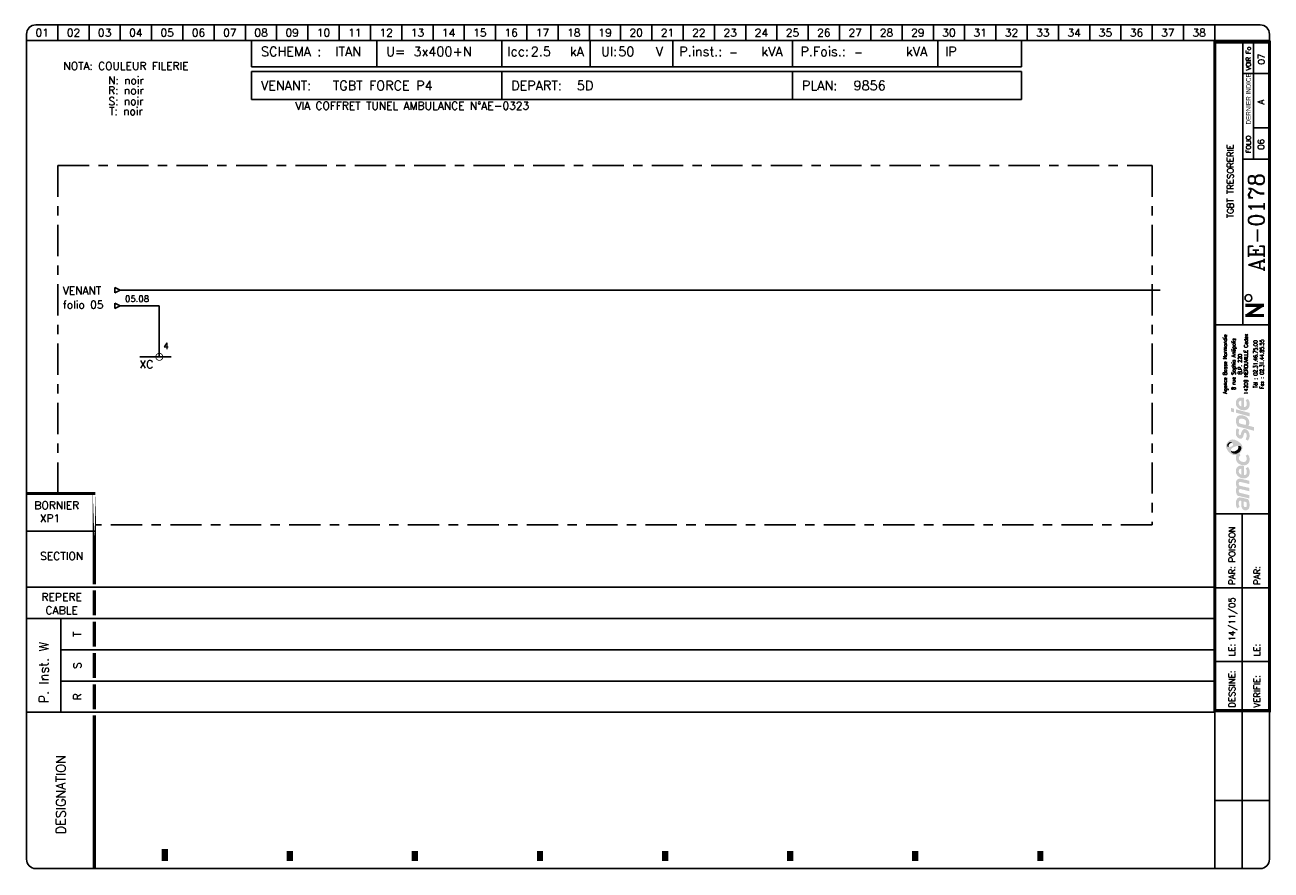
# Model space of a CAD drawing. Header units: millimetres. Extents: x 0 to 398, y -1 to 270.
import ezdxf
from ezdxf.enums import TextEntityAlignment as Align

# ---------------------------------------------------------------- set-up
doc = ezdxf.new("R2010")
doc.units = ezdxf.units.MM
doc.header["$LTSCALE"] = 20
doc.header["$MEASUREMENT"] = 0
doc.linetypes.add('AXES', pattern=[0.95, 0.5, -0.15, 0.15, -0.15])
for name, color, linetype in [('TEXTE', 3, 'Continuous'), ('TRAIAXE', 6, 'AXES'), ('TRAIFIN', 1, 'Continuous'), ('TRAIGROS', 2, 'Continuous'), ('TRAIMOY', 4, 'Continuous')]:
    doc.layers.add(name, color=color, linetype=linetype)
doc.styles.add('ROMANC', font='romanc')
doc.styles.add('ROMANS8', font='ROMANS8.shx')
doc.styles.get("Standard").update_dxf_attribs({"font": 'simplex.shx'})
doc.styles.add('TXT', font='txt', dxfattribs={"width": 0.8})

# ---------------------------------------------------------------- blocks, each defined once
blk = doc.blocks.new('CART')
at = {"layer": 'TEXTE', "color": 7}
for p, q in [((72.02, 264.91), (72.02, 256.49)), ((112.02, 264.91), (112.02, 256.49)), ((152.02, 264.91), (152.02, 256.49)), ((180.26, 264.91), (180.26, 256.49)), ((206.73, 264.91), (206.73, 256.49)), ((244.98, 264.91), (244.98, 256.49)), ((291.46, 264.91), (291.46, 256.49)), ((318.22, 264.91), (318.22, 256.49)), ((318.22, 256.49), (72.02, 256.49)), ((72, 255), (318.25, 255)), ((72, 246), (72, 255)), ((152, 255), (152, 246)), ((245, 255), (245, 246)), ((318.25, 255), (318.25, 246)), ((318.25, 246), (72, 246)), ((11.02, 79.91), (11.02, 49.91))]:
    blk.add_line(p, q, dxfattribs=at)
at = {"layer": 'TEXTE', "color": 7, "const_width": 1}
for points in [[(395.77, 180.16), (389.77, 180.16)], [(390.27, 176.91), (395.27, 180.16)], [(395.77, 176.91), (389.77, 176.91)]]:
    blk.add_lwpolyline(points, dxfattribs=at)
at = {"layer": 'TEXTE', "color": 7}
blk.add_circle((390.78, 182.5), 1.08, dxfattribs=at)
at = {"layer": 'TRAIAXE', "color": 6}
for p, q in [((10.02, 224.91), (360.02, 224.91)), ((10.02, 119.91), (10.02, 224.91)), ((360.02, 224.91), (360.02, 109.91)), ((360.02, 109.91), (22.02, 109.91))]:
    blk.add_line(p, q, dxfattribs=at)
at = {"layer": 'TRAIFIN', "color": 7}
for p, q in [((10.02, 269.91), (10.02, 264.91)), ((20.02, 269.91), (20.02, 264.91)), ((30.02, 269.91), (30.02, 264.91)), ((40.02, 269.91), (40.02, 264.91)), ((50.02, 269.91), (50.02, 264.91)), ((60.02, 269.91), (60.02, 264.91)), ((70.02, 269.91), (70.02, 264.91)), ((80.02, 269.91), (80.02, 264.91)), ((90.02, 269.91), (90.02, 264.91)), ((100.02, 269.91), (100.02, 264.91)), ((110.02, 269.91), (110.02, 264.91)), ((120.02, 269.91), (120.02, 264.91)), ((130.02, 269.91), (130.02, 264.91)), ((140.02, 269.91), (140.02, 264.91)), ((150.02, 269.91), (150.02, 264.91)), ((160.02, 269.91), (160.02, 264.91)), ((170.02, 269.91), (170.02, 264.91)), ((180.02, 269.91), (180.02, 264.91)), ((190.02, 269.91), (190.02, 264.91)), ((200.02, 269.91), (200.02, 264.91)), ((210.02, 269.91), (210.02, 264.91)), ((220.02, 269.91), (220.02, 264.91)), ((230.02, 269.91), (230.02, 264.91)), ((240.02, 269.91), (240.02, 264.91)), ((250.02, 269.91), (250.02, 264.91)), ((260.02, 269.91), (260.02, 264.91)), ((270.02, 269.91), (270.02, 264.91)), ((280.02, 269.91), (280.02, 264.91)), ((290.02, 269.91), (290.02, 264.91)), ((300.02, 269.91), (300.02, 264.91)), ((310.02, 269.91), (310.02, 264.91)), ((320.02, 269.91), (320.02, 264.91)), ((330.02, 269.91), (330.02, 264.91)), ((340.02, 269.91), (340.02, 264.91)), ((350.02, 269.91), (350.02, 264.91)), ((360.02, 269.91), (360.02, 264.91)), ((370.02, 269.91), (370.02, 264.91)), ((380.02, 269.91), (380.02, 264.91)), ((392.43, 226.95), (392.43, 264.41)), ((392.43, 237), (396.98, 237))]:
    blk.add_line(p, q, dxfattribs=at)
at = {"layer": 'TRAIGROS', "color": 7}
for p, q in [((3.02, 269.91), (394.52, 269.91)), ((0.02, 266.91), (0.02, 264.91)), ((397.52, 264.91), (0.02, 264.91)), ((397.52, 264.91), (0.02, 264.91)), ((0.02, 264.91), (0.02, 2.91)), ((389.02, 173.91), (389.02, 264.41)), ((397.52, 266.91), (397.52, 264.91)), ((397.52, 2.91), (397.52, 264.91)), ((389.02, 254.41), (397.02, 254.41)), ((389.02, 226.92), (397.02, 226.92)), ((380.02, 173.91), (397.52, 173.91)), ((380.02, 113.43), (397.53, 113.43)), ((0.02, 107.91), (22.02, 107.91)), ((0.02, 89.91), (380.02, 89.91)), ((11.02, 79.91), (0.02, 79.91)), ((11.02, 79.91), (380.02, 79.91)), ((11.02, 69.91), (380.02, 69.91)), ((11.02, 59.91), (380.02, 59.91)), ((0.02, 49.91), (380.02, 49.91)), ((380.02, -0.12), (380.02, 50.43)), ((3.02, -0.09), (394.52, -0.09))]:
    blk.add_line(p, q, dxfattribs=at)
for points, const_width in [([(380.02, 264.41), (380.02, 50.43), (397.52, 50.43), (397.52, 264.41), (380.02, 264.41)], 1), ([(0.02, 119.91), (22.02, 119.91)], 1), ([(21.73, 88.91), (21.73, 80.91)], 1), ([(21.73, 78.91), (21.73, 70.91)], 1), ([(21.73, 68.91), (21.73, 60.91)], 1), ([(21.73, 58.91), (21.73, 50.91)], 1), ([(21.73, 48.91), (21.73, 43.38)], 1), ([(21.73, 43.38), (21.73, -0.09)], 1), ([(44.23, 6.14), (44.23, 2.27)], 2), ([(84.23, 5.5), (84.23, 2.27)], 2), ([(124.23, 5.5), (124.23, 2.27)], 2), ([(164.23, 5.5), (164.23, 2.27)], 2), ([(204.23, 5.5), (204.23, 2.27)], 2), ([(244.23, 5.5), (244.23, 2.27)], 2), ([(284.23, 5.5), (284.23, 2.27)], 2), ([(324.23, 5.5), (324.23, 2.27)], 2)]:
    blk.add_lwpolyline(points, dxfattribs=dict(at, const_width=const_width))
at = {"layer": 'TRAIGROS', "color": 7, "const_width": 1}
blk.add_lwpolyline([(21.73, 119.95), (21.73, 90.91)], close=True, dxfattribs=at)
at = {"layer": 'TRAIGROS', "color": 7}
for centre, start, end in [((3.02, 266.91), 90, 180), ((394.52, 266.91), 0, 90), ((3.02, 2.91), 180, 270), ((394.52, 2.91), 270, 0)]:
    blk.add_arc(centre, 3, start, end, dxfattribs=at)
at = {"layer": 'TRAIMOY', "color": 7}
for p, q in [((388.77, -0.1), (388.77, 113.43)), ((380.02, 89.73), (397.53, 89.73)), ((380.02, 66.18), (397.53, 66.18)), ((380.02, 21.66), (397.53, 21.66))]:
    blk.add_line(p, q, dxfattribs=at)
at = {"layer": 'TEXTE', "color": 7}
for s, p in [('01', (5.02, 267.41)), ('02', (15.02, 267.41)), ('03', (25.02, 267.41)), ('04', (35.02, 267.41)), ('05', (45.02, 267.41)), ('06', (55.02, 267.41)), ('07', (65.02, 267.41)), ('08', (75.02, 267.41)), ('09', (85.02, 267.41)), ('10', (95.02, 267.41)), ('11', (105.02, 267.41)), ('12', (115.02, 267.41)), ('13', (125.02, 267.41)), ('14', (135.02, 267.41)), ('15', (145.02, 267.41)), ('16', (155.02, 267.41)), ('17', (165.02, 267.41)), ('18', (175.02, 267.41)), ('19', (185.02, 267.41)), ('20', (195.02, 267.41)), ('21', (205.02, 267.41)), ('22', (215.02, 267.41)), ('23', (225.02, 267.41)), ('24', (235.02, 267.41)), ('25', (245.02, 267.41)), ('26', (255.02, 267.41)), ('27', (265.02, 267.41)), ('28', (275.02, 267.41)), ('29', (285.02, 267.41)), ('30', (295.02, 267.41)), ('31', (305.02, 267.41)), ('32', (315.02, 267.41)), ('33', (325.02, 267.41)), ('34', (335.02, 267.41)), ('35', (345.02, 267.41)), ('36', (355.02, 267.41)), ('37', (365.02, 267.41)), ('38', (375.02, 267.41))]:
    blk.add_text(s, height=2.5, dxfattribs=at).set_placement(p, align=Align.MIDDLE)
for s, height, p in [('kA', 3, (173.77, 259.91)), ('Ul:', 3, (183.77, 259.91)), ('P.inst.:', 3, (208.77, 259.91)), ('kVA', 3, (235.02, 259.91)), ('P.Fois.:', 3, (247.52, 259.91)), ('kVA', 3, (281.27, 259.91)), ('SCHEMA :', 3, (75.02, 259.91)), ('U=', 3, (115.02, 259.91)), ('Icc:', 3, (153.77, 259.91)), ('V', 3, (201.27, 259.91)), ('IP', 3, (293.77, 259.91)), ('VENANT:', 3, (75, 249)), ('DEPART:', 3, (155, 249)), ('PLAN:', 3, (248, 249)), ('BORNIER', 2.5, (2.52, 114.91))]:
    blk.add_text(s, height=height, dxfattribs=at).set_placement(p)
at = {"layer": 'TEXTE', "color": 7, "width": 0.867769}
blk.add_text('VOIR Fo', height=1.5, rotation=90, dxfattribs=at).set_placement((391.52, 255.41), (391.52, 262.91), align=Align.FIT)
at = {"layer": 'TEXTE', "color": 7, "style": 'TXT', "width": 0.8}
blk.add_text('DERNIER INDICE', height=1.5, rotation=90, dxfattribs=at).set_placement((391.52, 238.03))
at = {"layer": 'TEXTE', "color": 7}
for s, height, p in [('FOLIO', 1.5, (391.52, 231.67)), ('T', 2.5, (17.52, 74.91)), ('S', 2.5, (17.52, 64.91)), ('R', 2.5, (17.52, 54.91))]:
    blk.add_text(s, height=height, rotation=90, dxfattribs=at).set_placement(p, align=Align.CENTER)
for s, p in [('SECTION', (11.27, 98.66)), ('REPERE', (11.27, 85.59)), ('CABLE', (11.27, 81.3))]:
    blk.add_text(s, height=2.5, dxfattribs=at).set_placement(p, align=Align.CENTER)
for s, height, p in [('PAR:', 2, (386.53, 90.73)), ('PAR:', 2, (394.53, 90.73)), ('P. Inst. W', 3, (7.05, 52.81)), ('LE:', 2, (386.53, 67.86)), ('LE:', 2, (394.53, 67.86)), ('DESSINE:', 2, (386.53, 51.43)), ('VERIFIE:', 2, (394.53, 51.43)), ('DESIGNATION', 3, (12.52, 10.91))]:
    blk.add_text(s, height=height, rotation=90, dxfattribs=at).set_placement(p)
at = {"layer": 'TEXTE', "color": 4, "style": 'ROMANC'}
for tag, height, p in [('FOLIO_SUIVANT', 2, (395.92, 258.95)), ('INDICE', 2, (395.81, 245.26)), ('FOLIO', 2, (395.81, 231.67)), ('NUMERO', 5, (395.81, 206.7))]:
    blk.add_attdef(tag, text='', height=height, rotation=90, dxfattribs=at).set_placement(p, align=Align.CENTER)
for tag, p, height in [('REGIME_DE_NEUTRE', (98.77, 259.91), 3), ('TENSION', (123.77, 259.91), 3), ('ICC', (161.27, 259.91), 3), ('UI', (189.27, 259.91), 3), ('P_INSTAL', (224.73, 259.91), 2.5), ('PUISSSANCE_DE_FOISO', (264.73, 259.91), 2.5), ('VENANT_DE', (98, 249), 3), ('DEPART', (176, 249), 3), ('PLAN', (264.5, 249), 3)]:
    blk.add_attdef(tag, p, '', height=height, dxfattribs=at)
blk.add_attdef('INTITULE_DU_PLAN', text='', height=2, rotation=90, dxfattribs=at).set_placement((385.02, 219.91), align=Align.MIDDLE)
for tag, p in [('DESSINATEUR', (386.55, 97.87)), ('DATE', (386.53, 72.67))]:
    blk.add_attdef(tag, p, '', height=2, rotation=90, dxfattribs=at)
blk = doc.blocks.new('JC')
at = {"layer": 'TEXTE'}
for s, p in [('NOTA: COULEUR FILERIE', (10.73, 20.01)), ('N: noir', (10.73, 15.46)), ('R: noir', (10.73, 12.25)), ('S: noir', (10.73, 8.81)), ('T: noir', (10.73, 5.6))]:
    blk.add_text(s, height=2.5, dxfattribs=at).set_placement(p, align=Align.MIDDLE)
blk = doc.blocks.new('LOGO')
h = blk.add_hatch(color=187)
h.paths.add_polyline_path([(0.27, -25.15), (-0.26, -25.03), (-0.61, -25.01), (-0.96, -25.01), (-1.3, -25.15), (-1.56, -25.39), (-1.76, -25.66), (-1.92, -26.06), (-2.01, -26.61), (-2, -27.13), (-1.95, -27.54), (-1.82, -27.98), (-1.59, -28.49), (-0.78, -28.03), (-0.88, -27.84), (-0.99, -27.58), (-1.06, -27.27), (-1.09, -26.94), (-1.07, -26.65), (-1.03, -26.36), (-0.9, -26.15), (-0.74, -26.05), (-0.59, -26.04), (-0.23, -26.1), (-0.26, -26.47), (-0.29, -26.77), (-0.31, -27.1), (-0.31, -27.41), (-0.26, -27.77), (-0.19, -28.1), (-0.05, -28.44), (0.2, -28.78), (0.48, -28.98), (0.87, -29.11), (1.22, -29.1), (1.58, -29.04), (1.84, -28.87), (2.14, -28.53), (2.3, -28.16), (2.37, -27.71), (2.36, -27.1), (2.28, -26.51), (2.08, -25.89), (1.89, -25.54), (0.84, -25.3)])
h.paths.add_polyline_path([(0.54, -26.31), (1.32, -26.47), (1.41, -26.69), (1.48, -27.01), (1.49, -27.42), (1.48, -27.74), (1.4, -27.9), (1.29, -28.03), (1.14, -28.09), (0.96, -28.1), (0.81, -28.07), (0.69, -27.97), (0.6, -27.85), (0.54, -27.71), (0.5, -27.54), (0.49, -27.3), (0.49, -27.06), (0.5, -26.59)], flags=16)
h.paths.add_polyline_path([(-0.88, -23.47), (-0.97, -23.29), (-1.06, -23.08), (-1.08, -22.86), (-1.05, -22.63), (-0.97, -22.45), (-0.79, -22.36), (-0.5, -22.33), (2.29, -23.01), (2.29, -21.94), (-0.8, -21.24), (-0.96, -21.08), (-1.06, -20.77), (-1.1, -20.45), (-1, -20.2), (-0.87, -20.11), (-0.7, -20.03), (-0.48, -20.05), (2.29, -20.7), (2.29, -19.65), (-0.36, -19.01), (-0.65, -19), (-1.01, -19.01), (-1.3, -19.12), (-1.55, -19.28), (-1.77, -19.54), (-1.9, -19.8), (-1.98, -20), (-2.02, -20.38), (-2.01, -20.76), (-1.91, -21.13), (-1.79, -21.45), (-1.64, -21.71), (-1.75, -21.83), (-1.89, -22.08), (-1.98, -22.36), (-2.01, -22.66), (-2.01, -23), (-1.95, -23.36), (-1.85, -23.71), (-1.69, -24.08), (-1.5, -24.43), (2.29, -25.32), (2.29, -24.26)])
h.paths.add_polyline_path([(-0.19, -14.81), (-0.51, -14.81), (-0.91, -14.88), (-1.19, -15), (-1.42, -15.16), (-1.64, -15.38), (-1.83, -15.67), (-1.95, -15.97), (-2, -16.26), (-2.02, -16.52), (-2.01, -16.84), (-1.96, -17.15), (-1.84, -17.46), (-1.65, -17.81), (-1.41, -18.09), (-1.14, -18.33), (-0.89, -18.51), (-0.59, -18.68), (-0.17, -18.82), (0.24, -18.89), (0.59, -18.91), (0.98, -18.88), (1.37, -18.75), (1.77, -18.51), (2.17, -18.06), (2.33, -17.58), (2.38, -17.11), (2.38, -16.56), (2.33, -16.15), (2.2, -15.79), (2.03, -15.5), (1.82, -15.25), (1.14, -15.68), (1.3, -15.94), (1.42, -16.3), (1.49, -16.68), (1.49, -16.99), (1.43, -17.33), (1.23, -17.63), (0.99, -17.81), (0.79, -17.86), (0.6, -17.84), (0.6, -14.97), (0.23, -14.85)])
h.paths.add_polyline_path([(-0.26, -17.69), (-0.43, -17.64), (-0.58, -17.55), (-0.76, -17.39), (-0.9, -17.24), (-1.01, -17.02), (-1.06, -16.86), (-1.08, -16.63), (-1.06, -16.36), (-0.96, -16.16), (-0.83, -15.98), (-0.62, -15.87), (-0.44, -15.83), (-0.26, -15.83)], flags=16)
h.paths.add_polyline_path([(-0.09, -13.56), (-0.44, -13.4), (-0.74, -13.16), (-0.95, -12.9), (-1.04, -12.61), (-1.08, -12.36), (-1.02, -12.05), (-0.89, -11.83), (-0.73, -11.69), (-0.61, -11.61), (-0.5, -11.55), (-0.88, -10.89), (-1.08, -11.04), (-1.32, -11.18), (-1.51, -11.28), (-1.78, -11.38), (-1.87, -11.55), (-1.97, -11.89), (-2.01, -12.3), (-1.98, -12.76), (-1.82, -13.35), (-1.54, -13.76), (-1.25, -14.08), (-0.85, -14.34), (-0.48, -14.51), (-0.05, -14.65), (0.44, -14.71), (0.94, -14.69), (1.47, -14.5), (1.83, -14.25), (2.09, -13.94), (2.26, -13.6), (2.36, -13.21), (2.39, -12.82), (2.37, -12.43), (2.27, -11.98), (2.07, -11.58), (1.82, -11.23), (1.12, -11.67), (1.29, -11.95), (1.43, -12.27), (1.45, -12.61), (1.43, -12.96), (1.23, -13.36), (0.95, -13.57), (0.61, -13.63), (0.31, -13.63)])
h.paths.add_polyline_path([(1.25, -3.19), (0.94, -3.13), (0.59, -3.14), (0.32, -3.25), (0.1, -3.49), (-0.12, -3.81), (-0.25, -4.17), (-0.38, -4.62), (-0.46, -4.92), (-0.59, -5.03), (-0.74, -5.08), (-0.86, -5.03), (-0.96, -4.94), (-1.06, -4.74), (-1.12, -4.53), (-1.11, -4.23), (-1.07, -3.86), (-1.01, -3.51), (-0.93, -3.23), (-1.72, -2.85), (-1.84, -3.12), (-1.93, -3.4), (-1.97, -3.68), (-2, -3.98), (-2.02, -4.32), (-2, -4.65), (-1.94, -5.01), (-1.8, -5.31), (-1.64, -5.58), (-1.4, -5.84), (-1.11, -6.04), (-0.85, -6.17), (-0.56, -6.2), (-0.24, -6.15), (0.01, -5.99), (0.18, -5.81), (0.32, -5.51), (0.41, -5.18), (0.51, -4.86), (0.57, -4.63), (0.67, -4.45), (0.78, -4.33), (0.97, -4.29), (1.15, -4.35), (1.3, -4.55), (1.41, -4.85), (1.44, -5.24), (1.41, -5.62), (1.33, -5.91), (1.23, -6.15), (1.09, -6.39), (1.78, -6.81), (1.86, -6.74), (1.97, -6.61), (2.14, -6.32), (2.27, -6), (2.36, -5.62), (2.37, -5.24), (2.35, -4.86), (2.3, -4.52), (2.19, -4.21), (2.03, -3.92), (1.85, -3.65), (1.57, -3.35)])
h.paths.add_polyline_path([(1.14, 0.91), (0.82, 1.08), (0.5, 1.2), (0.1, 1.27), (-0.26, 1.3), (-0.73, 1.29), (-1.12, 1.19), (-1.38, 1.04), (-1.61, 0.8), (-1.77, 0.55), (-1.89, 0.33), (-1.98, 0.01), (-2.01, -0.32), (-1.99, -0.65), (-1.95, -1.02), (-1.88, -1.34), (-1.76, -1.63), (-1.63, -1.96), (-1.52, -2.24), (3.84, -3.66), (3.84, -2.51), (1.96, -2.01), (2.11, -1.85), (2.24, -1.56), (2.27, -1.32), (2.29, -1.04), (2.27, -0.75), (2.21, -0.44), (2.07, -0.1), (1.9, 0.2), (1.71, 0.44), (1.43, 0.71)])
h.paths.add_polyline_path([(0.98, -1.77), (-0.92, -1.28), (-0.98, -1.1), (-1.05, -0.84), (-1.07, -0.56), (-1.04, -0.29), (-0.94, -0.06), (-0.77, 0.11), (-0.53, 0.2), (-0.24, 0.22), (0.04, 0.2), (0.35, 0.13), (0.58, 0.05), (0.81, -0.07), (1.02, -0.24), (1.19, -0.46), (1.27, -0.68), (1.28, -0.93), (1.28, -1.16), (1.24, -1.43), (1.15, -1.61)], flags=16)
h.paths.add_polyline_path([(-1.97, 3.22), (-1.97, 2.11), (2.35, 0.95), (2.35, 2.06)])
h.paths.add_polyline_path([(-3.55, 3.65), (-3.55, 2.48), (-2.65, 2.25), (-2.65, 3.43)])
h.paths.add_polyline_path([(-0.19, 6.99), (-0.51, 6.99), (-0.91, 6.92), (-1.19, 6.81), (-1.42, 6.64), (-1.64, 6.43), (-1.83, 6.14), (-1.95, 5.83), (-2, 5.54), (-2.02, 5.28), (-2.01, 4.96), (-1.96, 4.66), (-1.84, 4.34), (-1.65, 4), (-1.41, 3.71), (-1.14, 3.48), (-0.89, 3.29), (-0.59, 3.12), (-0.17, 2.98), (0.24, 2.92), (0.59, 2.89), (0.98, 2.93), (1.37, 3.06), (1.77, 3.29), (2.17, 3.75), (2.33, 4.22), (2.38, 4.7), (2.38, 5.24), (2.33, 5.65), (2.2, 6.02), (2.03, 6.3), (1.82, 6.56), (1.14, 6.13), (1.3, 5.87), (1.42, 5.5), (1.49, 5.12), (1.49, 4.82), (1.43, 4.47), (1.23, 4.17), (0.99, 4), (0.79, 3.94), (0.6, 3.96), (0.6, 6.83), (0.23, 6.96)])
h.paths.add_polyline_path([(-0.26, 4.11), (-0.43, 4.16), (-0.58, 4.26), (-0.76, 4.42), (-0.9, 4.56), (-1.01, 4.78), (-1.06, 4.95), (-1.08, 5.17), (-1.06, 5.44), (-0.96, 5.64), (-0.83, 5.82), (-0.62, 5.93), (-0.44, 5.97), (-0.26, 5.97)], flags=16)
h = blk.add_hatch(color=135)
h.paths.add_polyline_path([(-2.62, -6.48), (-2.99, -6.44), (-3.33, -6.46), (-3.66, -6.54), (-3.9, -6.66), (-4.19, -6.88), (-4.48, -7.12), (-4.72, -7.4), (-4.9, -7.71), (-5.08, -8.08), (-5.15, -8.51), (-5.14, -8.84), (-5.03, -9.22), (-4.88, -9.56), (-4.68, -9.88), (-4.46, -10.22), (-4.19, -10.51), (-3.87, -10.81), (-3.57, -11.02), (-3.23, -11.21), (-2.91, -11.36), (-2.54, -11.44), (-2.16, -11.45), (-1.78, -11.38), (-1.51, -11.28), (-1.32, -11.18), (-1.08, -11.04), (-0.88, -10.89), (-0.73, -10.77), (-0.54, -10.54), (-0.29, -10.22), (-0.06, -9.77), (0.06, -9.2), (0.05, -8.64), (-0.11, -8.22), (-0.36, -7.85), (-0.69, -7.52), (-1.07, -7.21), (-1.43, -6.95), (-1.9, -6.73), (-2.27, -6.57)])
h.paths.add_polyline_path([(-2.94, -7.94), (-2.93, -8.06), (-2.93, -8.18), (-2.98, -8.34), (-3.08, -8.43), (-3.22, -8.54), (-3.43, -8.66), (-3.65, -8.75), (-3.89, -8.84), (-4.16, -8.87), (-4.34, -8.85), (-4.5, -8.82), (-4.67, -8.73), (-4.76, -8.58), (-4.8, -8.43), (-4.79, -8.24), (-4.75, -8.06), (-4.69, -7.92), (-4.59, -7.78), (-4.48, -7.64), (-4.34, -7.51), (-4.19, -7.41), (-4, -7.31), (-3.79, -7.28), (-3.58, -7.31), (-3.42, -7.38), (-3.25, -7.49), (-3.12, -7.62), (-3.02, -7.79)], flags=16)
h.paths.add_polyline_path([(-1.84, -8.57), (-1.32, -8.49), (-1.12, -8.49), (-0.87, -8.49), (-0.65, -8.57), (-0.45, -8.72), (-0.32, -8.9), (-0.26, -9.1), (-0.28, -9.35), (-0.35, -9.63), (-0.51, -9.97), (-0.73, -10.32), (-1.02, -10.58), (-1.39, -10.82), (-1.78, -10.98), (-2.23, -11.04), (-2.55, -11.01), (-2.82, -10.95), (-3.16, -10.77), (-3.4, -10.52), (-3.53, -10.28), (-3.6, -10.02), (-3.6, -9.73), (-3.5, -9.48), (-3.31, -9.23), (-3, -9.04), (-2.68, -8.88), (-2.26, -8.71)], flags=16)
h = blk.add_hatch(color=253)
h.paths.add_polyline_path([(-4, -7.31), (-4.19, -7.41), (-4.34, -7.51), (-4.48, -7.64), (-4.59, -7.78), (-4.69, -7.92), (-4.75, -8.06), (-4.79, -8.24), (-4.8, -8.43), (-4.76, -8.58), (-4.67, -8.73), (-4.5, -8.82), (-4.34, -8.85), (-4.36, -8.64), (-4.33, -8.43), (-4.27, -8.21), (-4.19, -8.05), (-4.09, -7.91), (-3.95, -7.79), (-3.82, -7.69), (-3.65, -7.62), (-3.47, -7.58), (-3.28, -7.58), (-3.12, -7.62), (-3.25, -7.49), (-3.42, -7.38), (-3.58, -7.31), (-3.79, -7.28)])
h.paths.add_polyline_path([(-0.87, -8.49), (-1.12, -8.49), (-1.32, -8.49), (-1.27, -8.65), (-1.22, -8.89), (-1.24, -9.17), (-1.31, -9.4), (-1.45, -9.63), (-1.67, -9.84), (-1.91, -10), (-2.2, -10.15), (-2.48, -10.22), (-2.71, -10.25), (-2.97, -10.24), (-3.22, -10.21), (-3.44, -10.12), (-3.6, -10.02), (-3.53, -10.28), (-3.4, -10.52), (-3.16, -10.77), (-2.82, -10.95), (-2.55, -11.01), (-2.23, -11.04), (-1.78, -10.98), (-1.39, -10.82), (-1.02, -10.58), (-0.73, -10.32), (-0.51, -9.97), (-0.35, -9.63), (-0.28, -9.35), (-0.26, -9.1), (-0.32, -8.9), (-0.45, -8.72), (-0.65, -8.57)])
at = {"color": 7, "style": 'ROMANS8', "width": 0.8}
for s, height, p in [('Agence Basse Normandie', 1.2384, (-4.85, 17.68)), ('8 rue Sophia Antipolis', 1.2384, (-2.12, 17.68)), ('14209 HEROUVILLE Cedex', 1.2384, (1.84, 17.68)), ('B.P. 220', 1.238, (-0.08, 17.68)), ('Tél : 02.31.46.75.00', 1.2384, (4.88, 17.68)), ('Fax : 02.31.44.85.55', 1.2384, (6.91, 17.68))]:
    blk.add_text(s, height=height, rotation=90, dxfattribs=at).set_placement(p, align=Align.CENTER)
blk = doc.blocks.new('U75')
at = {"layer": 'TRAIFIN', "const_width": 0.25}
blk.add_lwpolyline([(-1.125, 0, 1), (1.125, 0, 1)], format="xyb", close=True, dxfattribs=at)

msp = doc.modelspace()

# ---------------------------------------------------------------- linework, layer by layer
for p, q in [((28.22, 185.89), (30, 185)), ((28.22, 185.89), (28.22, 184.11)), ((28.22, 184.11), (30, 185)), ((28.22, 180.89), (30, 180)), ((28.22, 180.89), (28.22, 179.11)), ((28.22, 179.11), (30, 180))]:
    msp.add_line(p, q)
at = {"layer": 'TRAIAXE'}
msp.add_line((36.25, 163.67), (48.75, 163.67), dxfattribs=at)
at = {"layer": 'TRAIFIN'}
msp.add_line((42.5, 180), (42.5, 163.75), dxfattribs=at)
msp.add_lwpolyline([(30, 180), (42.5, 180)], dxfattribs=at)
at = {"layer": 'TRAIGROS'}
msp.add_line((362.5, 185), (30, 185), dxfattribs=at)

# ---------------------------------------------------------------- block references
msp.add_blockref('CART', (0, 0)).add_auto_attribs({'INTITULE_DU_PLAN': 'TGBT TRESORERIE', 'NUMERO': 'AE-0178', 'FOLIO': '06', 'INDICE': 'A', 'FOLIO_SUIVANT': '07', 'REGIME_DE_NEUTRE': 'ITAN', 'TENSION': '3x400+N', 'ICC': '2.5', 'UI': '50', 'P_INSTAL': '-', 'PUISSSANCE_DE_FOISO': '-', 'VENANT_DE': 'TGBT FORCE P4', 'DEPART': '5D', 'PLAN': '9856', 'DATE': '14/11/05', 'DESSINATEUR': 'POISSON'})
for name, p in [('JC', (21.1, 236.75)), ('LOGO', (388.77, 143.67))]:
    msp.add_blockref(name, p)
at = {"layer": 'TRAIFIN'}
msp.add_blockref('U75', (42.5, 163.67), dxfattribs=at)

# ---------------------------------------------------------------- texts
at = {"layer": 'TEXTE'}
for s, height, p in [('VENANT', 2.5, (11.6, 183.64)), ('folio 05', 2.5, (11.6, 179.12)), ('4', 2, (43.75, 166.17))]:
    msp.add_text(s, height=height, dxfattribs=at).set_placement(p)
for s, height, p in [('05.08', 2, (35.37, 182.25)), ('XC', 2.5, (38.39, 161.25))]:
    msp.add_text(s, height=height, dxfattribs=at).set_placement(p, align=Align.MIDDLE)
at = {"layer": 'TEXTE', "color": 4}
msp.add_text(' XP1', height=2.5, dxfattribs=at).set_placement((2.52, 110.74))
at = {"layer": 'TRAIFIN', "insert": (85.99, 245.28), "char_height": 2.5, "width": 110.432, "attachment_point": 1}
msp.add_mtext('VIA COFFRET TUNEL AMBULANCE N°AE-0323', dxfattribs=at)

doc.saveas('drawing.dxf')
